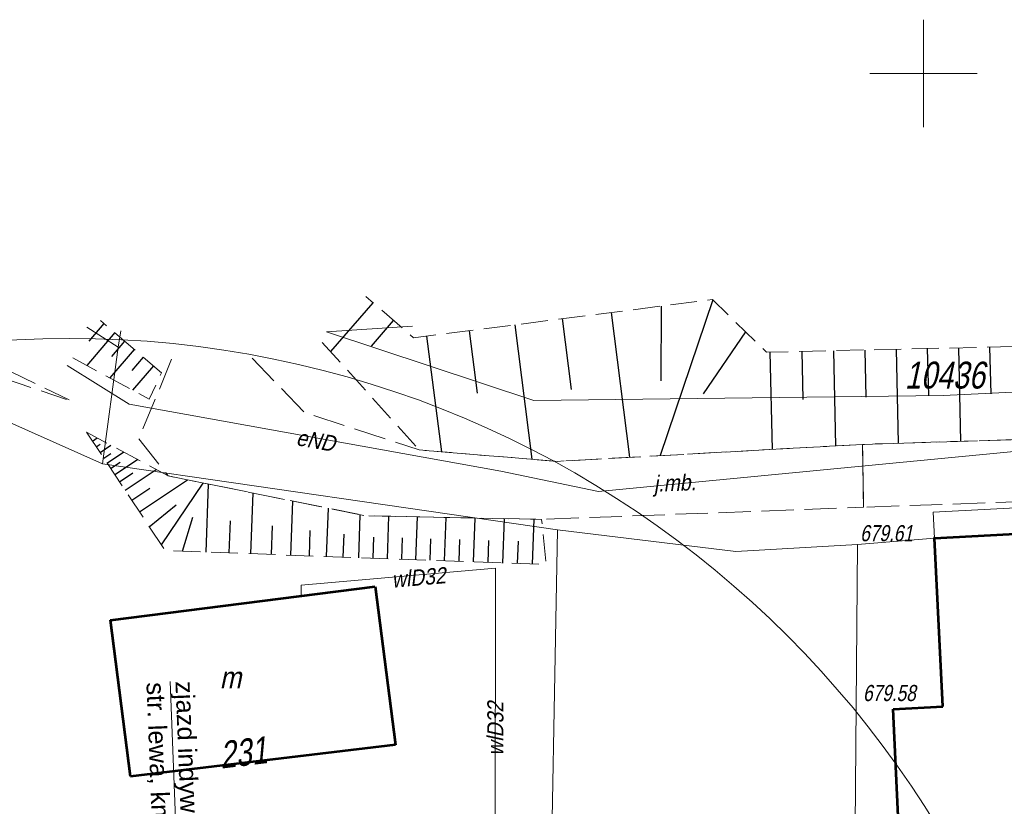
# Model space of a CAD drawing. Header units: metres. Extents: x 7168 to 12828, y 1523 to 3619.
# Tile 41 of 133: x 8673 to 8718, y 3492 to 3529. Entities that reach past the tile are written whole.
import ezdxf

# ---------------------------------------------------------------- set-up
doc = ezdxf.new("R2010")
doc.units = ezdxf.units.M
for name, pattern in [('1.5_0.5', [2, 1.5, -0.5]), ('DGN Style 2', [3.921133, 2.35268, -1.568453]), ('mz1.25_0.5', [1.75, 1.25, -0.5])]:
    doc.linetypes.add(name, pattern=pattern)
for name, color, linetype, lineweight in [('000 Inne (niezydentyfikowane)', 250, 'Continuous', 0), ('1_trasa opis', 1, 'Continuous', 0), ('211-numer działki ewidencyjnej', 7, 'Continuous', 0), ('219-działka ewidencyjna', 7, 'Continuous', 0), ('238-Punkt adresowy budynku', 250, 'Continuous', 0), ('312-budynek ewidencyjny', 7, 'Continuous', 0), ('312-oznaczenie budynku ewidencyjnego-Atr117', 7, 'Continuous', 0), ('jezdnia (powierzchnia)', 250, 'Continuous', 0), ('jezdnia (powierzchnia)-Atr17', 250, 'Continuous', 0), ('PRZEBUDOWA SIECI', 1, 'DGN Style 2', 13), ('przewód elektroenergetyczny (linia)', 250, 'Continuous', 0), ('przewód elektroenergetyczny (linia)-Atr1', 250, 'Continuous', 0), ('przewód wodociągowy (linia)', 250, 'Continuous', 0), ('przewód wodociągowy (linia)-Atr1', 250, 'Continuous', 0), ('RTPW02', 98, 'Continuous', 0), ('skarpa nieumocniona (powierzchnia)', 250, 'Continuous', 0), ('Wstawianie ramki sekcyjnej z opisem', 250, 'Continuous', 0)]:
    doc.layers.add(name, color=color, linetype=linetype, lineweight=lineweight)
doc.styles.add('Opis 500', font='italic.shx', dxfattribs={"width": 0.75, "height": 1.2})
doc.styles.get("Standard").update_dxf_attribs({"font": 'arial.ttf'})
doc.styles.add('Style-Arial', font='arial.ttf')
doc.linetypes.add('E2', pattern='A,4.921575,["E2",Opis 500,S=1.2,R=0,X=0,Y=-0.5],0.078425,-1.460211,5', length=11.460211)

# ---------------------------------------------------------------- blocks, each defined once
blk = doc.blocks.new('RTPW02_1')
at = {"layer": 'RTPW02', "linetype": 'Continuous'}
h = blk.add_hatch(color=256, dxfattribs=at)
edge = h.paths.add_edge_path()
edge.add_arc((0, 0), 0.0045, 0, 360)

msp = doc.modelspace()

# ---------------------------------------------------------------- linework, layer by layer
at = {"layer": '000 Inne (niezydentyfikowane)', "color": 250, "linetype": 'Continuous', "lineweight": 30, "flags": 128}
for points in [[(8689.028, 3515.803), (8687.058, 3513.533)], [(8704.848, 3515.933), (8702.398, 3508.693)], [(8700.108, 3515.353), (8700.968, 3508.613)], [(8702.438, 3515.643), (8702.418, 3512.173)], [(8676.518, 3514.833), (8675.818, 3514.023)], [(8689.978, 3514.983), (8688.948, 3513.783)], [(8697.838, 3515.063), (8698.258, 3511.773)], [(8677.018, 3514.413), (8675.718, 3512.883)], [(8693.508, 3514.503), (8693.878, 3511.603)], [(8695.628, 3514.773), (8696.428, 3508.523)], [(8706.368, 3514.443), (8704.388, 3511.573)], [(8677.478, 3514.013), (8676.868, 3513.303)], [(8691.528, 3514.253), (8692.218, 3508.863)], [(8677.918, 3513.633), (8676.788, 3512.313)], [(8707.488, 3513.503), (8707.598, 3508.983)], [(8708.978, 3513.543), (8709.028, 3511.303)], [(8710.448, 3513.573), (8710.548, 3509.143)], [(8711.908, 3513.603), (8711.958, 3511.413)], [(8713.368, 3513.643), (8713.468, 3509.263)], [(8714.818, 3513.673), (8714.868, 3511.493)], [(8716.268, 3513.703), (8716.368, 3509.353)], [(8717.718, 3513.743), (8717.768, 3511.573)], [(8678.348, 3513.273), (8677.818, 3512.653)], [(8678.818, 3512.863), (8677.848, 3511.733)], [(8675.988, 3509.363), (8676.208, 3509.513)], [(8676.158, 3509.103), (8676.338, 3509.223)], [(8676.338, 3508.843), (8676.838, 3509.173)], [(8676.658, 3508.343), (8677.428, 3508.853)], [(8676.508, 3508.573), (8676.838, 3508.793)], [(8676.828, 3508.093), (8677.278, 3508.393)], [(8677.018, 3507.813), (8678.078, 3508.513)], [(8677.508, 3507.083), (8678.948, 3508.043)], [(8677.238, 3507.473), (8677.858, 3507.883)], [(8678.168, 3506.083), (8680.398, 3507.563)], [(8677.808, 3506.623), (8678.658, 3507.183)], [(8679.188, 3504.543), (8681.128, 3507.413)], [(8681.268, 3504.203), (8681.388, 3507.363)], [(8683.348, 3504.123), (8683.458, 3506.953)], [(8685.218, 3504.063), (8685.308, 3506.573)], [(8678.628, 3505.383), (8679.878, 3506.403)], [(8686.878, 3503.993), (8686.968, 3506.243)], [(8680.168, 3504.243), (8680.648, 3505.833)], [(8682.338, 3504.163), (8682.398, 3505.653)], [(8688.368, 3503.943), (8688.438, 3505.943)], [(8689.708, 3503.893), (8689.778, 3505.873)], [(8691.028, 3503.843), (8691.098, 3505.843)], [(8692.358, 3503.793), (8692.438, 3505.813)], [(8693.708, 3503.743), (8693.788, 3505.783)], [(8695.068, 3503.693), (8695.148, 3505.763)], [(8696.448, 3503.643), (8696.528, 3505.733)], [(8684.308, 3504.093), (8684.358, 3505.423)], [(8686.078, 3504.023), (8686.118, 3505.213)], [(8687.648, 3503.973), (8687.688, 3505.033)], [(8689.048, 3503.913), (8689.078, 3504.903)], [(8690.368, 3503.873), (8690.408, 3504.863)], [(8691.698, 3503.823), (8691.728, 3504.823)], [(8693.038, 3503.773), (8693.068, 3504.783)], [(8694.388, 3503.723), (8694.428, 3504.743)], [(8695.758, 3503.673), (8695.798, 3504.713)]]:
    msp.add_lwpolyline(points, dxfattribs=at)
at = {"layer": '1_trasa opis', "linetype": 'Continuous', "lineweight": 0, "flags": 128}
msp.add_lwpolyline([(8680.764, 3468.198), (8679.594, 3498.175)], dxfattribs=at)
at = {"layer": '219-działka ewidencyjna', "color": 3, "linetype": 'Continuous', "lineweight": 13, "true_color": 0x00ff00, "flags": 128}
for points in [[(8677.178, 3513.743), (8675.729, 3514.664)], [(8677.178, 3513.743), (8677.31, 3514.503)], [(8686.868, 3514.453), (8690.874, 3514.711)], [(8686.868, 3514.453), (8696.508, 3511.253)], [(8677.178, 3513.743), (8676.448, 3508.313)], [(8715.558, 3511.483), (8739.578, 3512.643)], [(8715.558, 3511.483), (8696.508, 3511.253)], [(8671.868, 3510.363), (8676.448, 3508.313)], [(8676.448, 3508.313), (8697.618, 3505.233)], [(8715.098, 3506.063), (8722.508, 3506.453)], [(8715.098, 3506.063), (8715.158, 3504.853)], [(8697.228, 3484.233), (8697.618, 3505.233)], [(8697.618, 3505.233), (8705.918, 3504.223)], [(8711.578, 3504.553), (8715.158, 3504.853)], [(8705.918, 3504.223), (8711.578, 3504.553)], [(8711.308, 3472.693), (8711.578, 3504.553)]]:
    msp.add_lwpolyline(points, dxfattribs=at)
at = {"layer": '312-budynek ewidencyjny', "color": 250, "linetype": 'Continuous', "lineweight": 53, "flags": 128}
for points in [[(8715.158, 3504.853), (8721.808, 3505.203)], [(8715.548, 3497.013), (8715.158, 3504.853)], [(8676.828, 3501.033), (8689.128, 3502.603)], [(8689.128, 3502.603), (8690.078, 3495.243)], [(8677.748, 3493.763), (8676.828, 3501.033)], [(8713.228, 3496.893), (8715.548, 3497.013)], [(8713.728, 3486.253), (8713.228, 3496.893)], [(8690.078, 3495.243), (8677.748, 3493.763)]]:
    msp.add_lwpolyline(points, dxfattribs=at)
at = {"layer": 'jezdnia (powierzchnia)', "color": 250, "linetype": '1.5_0.5', "lineweight": 13, "flags": 128}
for points in [[(8748.218, 3493.693), (8744.838, 3499.993), (8737.658, 3514.983), (8734.818, 3514.473), (8736.048, 3511.053), (8735.378, 3510.273), (8730.818, 3509.813), (8711.808, 3509.213), (8711.848, 3506.293), (8730.088, 3506.933), (8736.098, 3506.603), (8738.248, 3505.763), (8739.088, 3504.833), (8741.148, 3499.883), (8741.468, 3498.243)], [(8679.668, 3513.173), (8678.138, 3509.473), (8679.508, 3507.743), (8688.698, 3505.893), (8696.878, 3505.723), (8711.848, 3506.293), (8711.808, 3509.213), (8697.598, 3508.423), (8691.188, 3508.953), (8685.848, 3510.693), (8683.417, 3513.228)]]:
    msp.add_lwpolyline(points, dxfattribs=at)
at = {"layer": 'PRZEBUDOWA SIECI', "color": 6, "linetype": 'E2', "lineweight": 13}
msp.add_circle((8674.899, 3466.892), 47.254, dxfattribs=at)
at = {"layer": 'przewód elektroenergetyczny (linia)', "color": 1, "linetype": 'Continuous', "lineweight": 13, "flags": 128}
msp.add_lwpolyline([(8674.808, 3512.885), (8677.698, 3511.083), (8694.988, 3507.963), (8699.518, 3507.023), (8721.918, 3509.173), (8734.868, 3509.973), (8744.308, 3504.503), (8772.768, 3494.523), (8773.598, 3490.593)], dxfattribs=at)
at = {"layer": 'przewód wodociągowy (linia)', "color": 5, "linetype": 'Continuous', "lineweight": 13, "flags": 128}
msp.add_lwpolyline([(8694.718, 3490.383), (8694.738, 3503.453), (8685.688, 3502.663), (8685.698, 3502.163)], dxfattribs=at)
at = {"layer": 'skarpa nieumocniona (powierzchnia)', "color": 250, "linetype": 'mz1.25_0.5', "lineweight": 13, "flags": 128}
for points in [[(8686.669, 3513.961), (8691.188, 3508.953), (8697.598, 3508.423), (8711.808, 3509.213), (8730.818, 3509.813), (8735.378, 3510.273), (8733.618, 3514.103), (8707.338, 3513.503), (8704.828, 3515.953), (8690.918, 3514.173), (8688.697, 3516.097)], [(8653.728, 3480.753), (8656.088, 3486.093), (8657.248, 3497.223), (8662.638, 3507.803), (8663.418, 3513.753), (8664.588, 3514.013), (8666.018, 3514.153), (8668.768, 3513.333), (8675.068, 3511.203), (8669.338, 3513.973), (8666.198, 3514.943), (8663.938, 3515.433), (8661.488, 3515.113), (8658.448, 3504.863), (8654.998, 3499.353), (8652.388, 3488.863), (8650.218, 3484.553)], [(8675.067, 3513.236), (8678.618, 3511.323), (8679.198, 3512.543), (8676.358, 3514.971)]]:
    msp.add_lwpolyline(points, dxfattribs=at)
msp.add_lwpolyline([(8675.708, 3509.783), (8679.368, 3504.273), (8697.088, 3503.623), (8696.878, 3505.723), (8688.698, 3505.893), (8679.508, 3507.743), (8675.708, 3509.783)], close=True, dxfattribs=at)
msp.add_lwpolyline([(8675.708, 3509.783), (8679.368, 3504.273), (8697.088, 3503.623), (8696.878, 3505.723), (8688.698, 3505.893), (8679.508, 3507.743), (8675.708, 3509.783)], close=True, dxfattribs=at)
at = {"layer": 'Wstawianie ramki sekcyjnej z opisem', "color": 0}
for p, q in [((8714.638, 3523.973), (8714.638, 3528.973)), ((8714.638, 3523.973), (8714.638, 3528.973)), ((8712.138, 3526.473), (8717.138, 3526.473)), ((8712.138, 3526.473), (8717.138, 3526.473))]:
    msp.add_line(p, q, dxfattribs=at)

# ---------------------------------------------------------------- block references
at = {"layer": 'RTPW02', "linetype": 'Continuous', "xscale": 10, "yscale": 10, "zscale": 10}
for p in [(8715.138, 3504.883), (8715.538, 3497.113)]:
    msp.add_blockref('RTPW02_1', p, dxfattribs=at)

# ---------------------------------------------------------------- texts
at = {"layer": '1_trasa opis', "linetype": 'Continuous', "lineweight": 0, "insert": (8680.693, 3498.218), "char_height": 0.85, "attachment_point": 1, "rotation": 272.236, "line_spacing_factor": 0.952941, "style": 'Style-Arial'}
msp.add_mtext('zjazd indywidualny,\\Pstr. lewa, km 1+922.21', dxfattribs=at)
at = {"layer": '211-numer działki ewidencyjnej', "color": 3, "linetype": 'Continuous', "lineweight": 13, "true_color": 0x00ff00, "insert": (8713.772, 3513.061), "char_height": 1.25, "attachment_point": 1, "line_spacing_factor": 0.6}
msp.add_mtext('\\FKRENTZ_1250;\\Q12;\\H1x;\\W0.8;10436', dxfattribs=at)
at = {"layer": '238-Punkt adresowy budynku', "color": 250, "linetype": 'Continuous', "lineweight": 30, "insert": (8683.069, 3494.243), "char_height": 1.25, "attachment_point": 8, "rotation": 6.841, "line_spacing_factor": 0.6}
msp.add_mtext('\\FKRENTZ_1250;\\Q12;\\H1x;\\W0.79;231', dxfattribs=at)
at = {"layer": '312-oznaczenie budynku ewidencyjnego-Atr117', "color": 250, "insert": (8682.406, 3498.366), "char_height": 1, "attachment_point": 5, "line_spacing_factor": 0.6}
msp.add_mtext('\\FKRENTZ_1250;\\Q12;\\H1x;\\W0.9;m', dxfattribs=at)
at = {"layer": 'jezdnia (powierzchnia)-Atr17', "color": 250, "insert": (8702.118, 3506.783), "char_height": 0.75, "attachment_point": 7, "rotation": 2.18, "line_spacing_factor": 0.6}
msp.add_mtext('\\FKRENTZ_1250;\\Q12;\\H1x;\\W0.9;j.mb.', dxfattribs=at)
at = {"layer": 'przewód elektroenergetyczny (linia)-Atr1', "color": 1, "insert": (8685.488, 3509.548), "char_height": 0.75, "attachment_point": 4, "rotation": 349.771, "line_spacing_factor": 0.6}
msp.add_mtext('\\FKRENTZ_1250;\\Q12;\\H1x;\\W0.9;eND', dxfattribs=at)
at = {"layer": 'przewód wodociągowy (linia)-Atr1', "color": 5, "char_height": 0.75, "attachment_point": 4, "line_spacing_factor": 0.6}
for insert, rotation in [((8689.908, 3502.908), 4.989), ((8694.728, 3494.728), 89.912)]:
    msp.add_mtext('\\FKRENTZ_1250;\\Q12;\\H1x;\\W0.9;wlD32', dxfattribs=dict(at, insert=insert, rotation=rotation))
at = {"layer": 'RTPW02', "linetype": 'Continuous', "char_height": 0.75, "attachment_point": 7, "line_spacing_factor": 0.72}
for s, insert in [('\\FKRENTZ_1250;\\Q12;\\H1x;\\W0.8; 679.61', (8711.471, 3504.696)), ('\\FKRENTZ_1250;\\Q12;\\H1x;\\W0.8; 679.58', (8711.603, 3497.261))]:
    msp.add_mtext(s, dxfattribs=dict(at, insert=insert))

doc.saveas('drawing.dxf')
